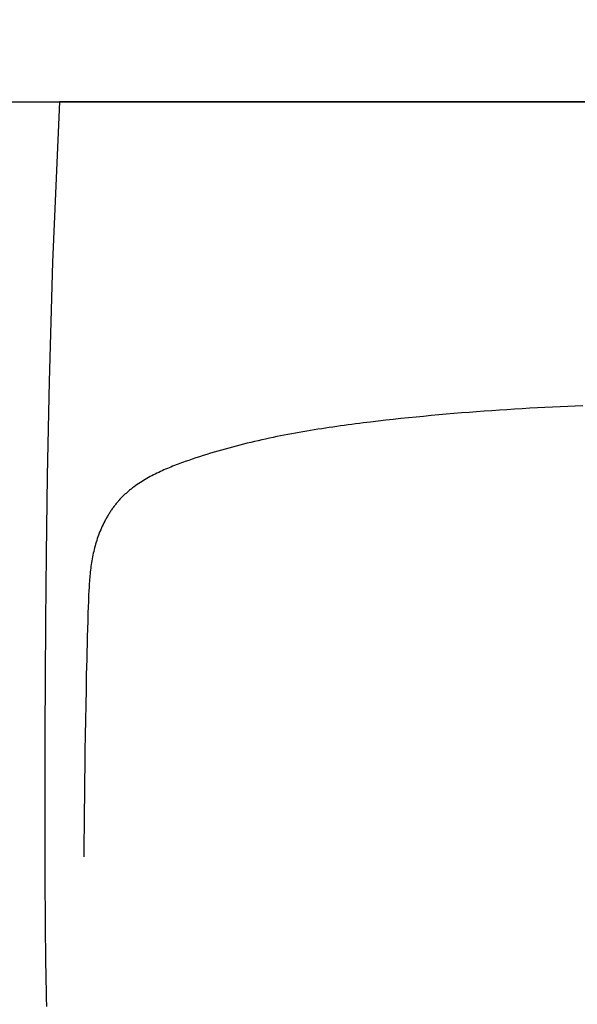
# Model space of a CAD drawing. Header units: millimetres. Extents: x 6161 to 8965, y -9035 to -5431.
# Tile 12 of 256: x 6555 to 6578, y -6836 to -6795. Entities that reach past the tile are written whole.
import ezdxf

# ---------------------------------------------------------------- set-up
doc = ezdxf.new("R2010")
doc.units = ezdxf.units.MM
doc.layers.add('Wyposazenie Wew - Urzadzenia Sanitarne', color=6, linetype='Continuous')
doc.layers.add('Ściany', color=7, linetype='Continuous')

# ---------------------------------------------------------------- blocks, each defined once
blk = doc.blocks.new('Umywalka KOŁO_bez barier')
at = {"linetype": 'Continuous'}
for points in [[(-26.899, -0.001), (26.899, 0.001)], [(26.9, -0.004), (27.186, -6.611), (27.328, -11.533), (27.406, -15.427), (27.451, -18.652), (27.479, -21.408), (27.496, -23.818), (27.507, -25.96), (27.514, -27.891), (27.515, -28.918)], [(5.333, -12.538), (5.646, -12.55), (5.959, -12.563), (6.272, -12.577), (6.585, -12.592), (6.898, -12.607), (7.211, -12.624), (7.524, -12.641), (7.837, -12.659), (8.15, -12.677), (8.463, -12.697), (8.775, -12.718), (9.088, -12.739), (9.401, -12.761), (9.713, -12.784), (10.026, -12.808), (10.338, -12.833), (10.65, -12.859), (10.963, -12.886), (11.275, -12.914), (11.587, -12.943), (11.899, -12.972), (12.211, -13.003), (12.523, -13.035), (12.834, -13.067), (13.146, -13.101), (13.457, -13.135), (13.769, -13.171), (14.08, -13.208), (14.391, -13.246), (14.546, -13.265), (14.702, -13.285), (14.857, -13.305), (15.013, -13.326), (15.168, -13.347), (15.323, -13.368), (15.478, -13.39), (15.633, -13.412), (15.788, -13.435), (15.943, -13.458), (16.098, -13.482), (16.253, -13.506), (16.408, -13.531), (16.563, -13.556), (16.717, -13.582), (16.872, -13.608), (17.026, -13.635), (17.18, -13.663), (17.334, -13.691), (17.488, -13.72), (17.642, -13.749), (17.796, -13.779), (17.95, -13.81), (18.103, -13.842), (18.256, -13.874), (18.41, -13.907), (18.563, -13.941), (18.716, -13.975), (18.868, -14.01), (19.021, -14.046), (19.173, -14.083), (19.325, -14.121), (19.477, -14.159), (19.629, -14.198), (19.78, -14.238), (19.932, -14.279), (20.083, -14.321), (20.233, -14.364), (20.384, -14.407), (20.534, -14.452), (20.684, -14.497), (20.834, -14.543), (20.983, -14.59), (21.133, -14.638), (21.281, -14.687), (21.43, -14.737), (21.578, -14.788), (21.726, -14.84), (21.8, -14.866), (21.874, -14.893), (21.947, -14.92), (22.02, -14.947), (22.094, -14.975), (22.167, -15.003), (22.24, -15.032), (22.312, -15.061), (22.385, -15.091), (22.457, -15.121), (22.529, -15.152), (22.601, -15.183), (22.673, -15.215), (22.744, -15.248), (22.815, -15.281), (22.886, -15.315), (22.956, -15.35), (23.026, -15.385), (23.095, -15.421), (23.165, -15.458), (23.233, -15.496), (23.302, -15.534), (23.369, -15.573), (23.437, -15.614), (23.503, -15.655), (23.569, -15.697), (23.635, -15.74), (23.7, -15.784), (23.764, -15.829), (23.827, -15.875), (23.859, -15.898), (23.89, -15.922), (23.921, -15.946), (23.952, -15.97), (23.983, -15.995), (24.013, -16.019), (24.043, -16.044), (24.073, -16.07), (24.103, -16.095), (24.132, -16.121), (24.162, -16.147), (24.191, -16.173), (24.219, -16.2), (24.248, -16.227), (24.276, -16.254), (24.304, -16.282), (24.332, -16.31), (24.359, -16.338), (24.386, -16.366), (24.413, -16.394), (24.44, -16.423), (24.466, -16.452), (24.492, -16.482), (24.517, -16.512), (24.542, -16.542), (24.567, -16.572), (24.592, -16.602), (24.616, -16.633), (24.64, -16.664), (24.664, -16.695), (24.687, -16.727), (24.71, -16.758), (24.733, -16.79), (24.755, -16.822), (24.778, -16.855), (24.799, -16.887), (24.821, -16.92), (24.842, -16.953), (24.863, -16.986), (24.884, -17.02), (24.904, -17.053), (24.924, -17.087), (24.944, -17.121), (24.963, -17.155), (24.982, -17.189), (25.001, -17.223), (25.02, -17.258), (25.038, -17.292), (25.074, -17.362), (25.108, -17.433), (25.142, -17.503), (25.174, -17.575), (25.205, -17.647), (25.236, -17.719), (25.265, -17.792), (25.293, -17.865), (25.319, -17.939), (25.345, -18.013), (25.37, -18.087), (25.393, -18.162), (25.416, -18.237), (25.437, -18.312), (25.457, -18.388), (25.477, -18.464), (25.495, -18.54), (25.512, -18.617), (25.529, -18.693), (25.544, -18.77), (25.559, -18.847), (25.573, -18.924), (25.585, -19.002), (25.597, -19.079), (25.608, -19.157), (25.619, -19.234), (25.628, -19.312), (25.637, -19.39), (25.645, -19.468), (25.653, -19.546), (25.66, -19.624), (25.666, -19.702), (25.672, -19.78), (25.677, -19.858), (25.682, -19.937), (25.687, -20.015), (25.695, -20.171), (25.703, -20.328), (25.709, -20.484), (25.715, -20.641), (25.72, -20.798), (25.73, -21.111), (25.74, -21.424), (25.749, -21.737), (25.758, -22.051), (25.767, -22.364), (25.775, -22.677), (25.783, -22.99), (25.791, -23.304), (25.798, -23.617), (25.811, -24.244), (25.823, -24.87), (25.835, -25.497), (25.845, -26.124), (25.855, -26.75), (25.863, -27.377), (25.871, -28.004), (25.879, -28.631), (25.886, -29.257), (25.892, -29.884), (25.898, -30.511), (25.904, -31.138)], [(27.515, -28.918), (27.515, -29.267), (27.515, -29.617), (27.514, -29.966), (27.514, -30.315), (27.513, -30.665), (27.512, -31.014), (27.511, -31.363), (27.509, -31.712), (27.508, -32.062), (27.506, -32.411), (27.503, -32.76), (27.501, -33.11), (27.498, -33.459), (27.495, -33.808), (27.492, -34.157), (27.488, -34.507), (27.484, -34.856), (27.48, -35.205), (27.475, -35.555), (27.47, -35.904), (27.464, -36.253), (27.459, -36.602), (27.453, -36.952), (27.446, -37.301)]]:
    blk.add_lwpolyline(points, dxfattribs=at)

msp = doc.modelspace()

# ---------------------------------------------------------------- linework, layer by layer
at = {"layer": 'Ściany'}
msp.add_lwpolyline([(6793.833, -6788.817), (6518.833, -6788.817), (6518.833, -6778.817), (6508.833, -6778.817), (6508.833, -6898.317), (6518.833, -6898.317), (6518.833, -6798.817), (6738.852, -6798.817), (6738.852, -7008.317), (6518.833, -7008.317), (6518.833, -6998.317), (6508.833, -6998.317), (6508.833, -7008.317), (6508.833, -7008.317), (6508.833, -7028.317), (6518.833, -7028.317), (6518.833, -7018.317), (6777.854, -7018.317)], dxfattribs=at)

# ---------------------------------------------------------------- block references
at = {"layer": 'Wyposazenie Wew - Urzadzenia Sanitarne', "xscale": -1}
msp.add_blockref('Umywalka KOŁO_bez barier', (6583.603, -6798.817), dxfattribs=at)

doc.saveas('drawing.dxf')
